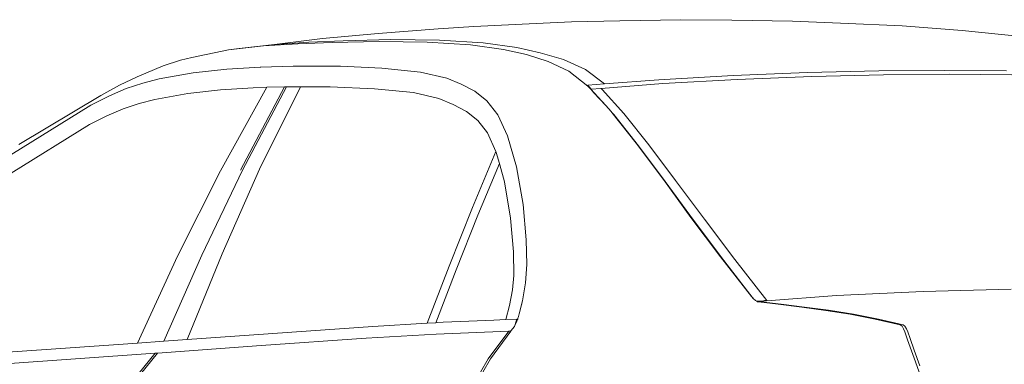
# Model space of a CAD drawing. Header units: inches. Extents: x 1987 to 3775, y 142 to 1299.
# Tile 38 of 50: x 2991 to 3049, y 1252 to 1272. Entities that reach past the tile are written whole.
import ezdxf

# ---------------------------------------------------------------- set-up
doc = ezdxf.new("R2010")
doc.units = ezdxf.units.IN
doc.header["$MEASUREMENT"] = 0
doc.layers.add('CAR', color=173, linetype='Continuous', lineweight=13)

# ---------------------------------------------------------------- blocks, each defined once
blk = doc.blocks.new('A$C50574290')
at = {"layer": 'CAR'}
for p, q in [((37.513, 60.212), (41.081, 60.272)), ((41.081, 60.272), (44.079, 60.292)), ((47.67, 60.23), (44.079, 60.292)), ((27.518, 59.665), (31.053, 59.924)), ((31.053, 59.924), (34.677, 60.091)), ((34.677, 60.091), (37.513, 60.212)), ((50.527, 60.165), (47.67, 60.23)), ((52.6, 60.075), (50.527, 60.165)), ((52.6, 60.075), (56.262, 59.898)), ((58.363, 59.749), (56.262, 59.898)), ((58.363, 59.749), (61.901, 59.49)), ((24.242, 59.33), (27.518, 59.665)), ((61.152, 59.118), (58.291, 59.085)), ((63.951, 59.046), (61.152, 59.118)), ((61.901, 59.49), (65.168, 59.178)), ((65.168, 59.178), (67.998, 58.84)), ((53.741, 58.661), (52.354, 58.347)), ((53.173, 58.236), (54.522, 58.546)), ((55.708, 58.935), (53.741, 58.661)), ((54.522, 58.546), (56.467, 58.823)), ((58.291, 59.085), (55.708, 58.935)), ((56.467, 58.823), (59.01, 58.979)), ((59.01, 58.979), (61.83, 59.018)), ((61.83, 59.018), (64.611, 58.949)), ((65.969, 58.962), (63.951, 59.046)), ((64.611, 58.949), (66.626, 58.867)), ((67.998, 58.84), (65.969, 58.962)), ((66.626, 58.867), (68.648, 58.751)), ((70.07, 58.597), (67.998, 58.84)), ((68.648, 58.751), (70.713, 58.514)), ((70.07, 58.597), (70.713, 58.514)), ((52.354, 58.347), (50.988, 57.946)), ((51.887, 57.843), (53.173, 58.236)), ((70.713, 58.514), (72.861, 58.068)), ((72.861, 58.068), (73.531, 57.911)), ((50.988, 57.946), (49.696, 57.356)), ((50.675, 57.262), (51.887, 57.843)), ((61.688, 57.451), (59.404, 57.213)), ((64.106, 57.559), (61.688, 57.451)), ((64.106, 57.559), (64.263, 57.566)), ((64.263, 57.566), (64.276, 57.566)), ((64.276, 57.566), (64.292, 57.566)), ((66.899, 57.568), (64.292, 57.566)), ((68.802, 57.508), (66.899, 57.568)), ((68.831, 57.508), (68.802, 57.508)), ((70.8, 57.385), (68.831, 57.508)), ((72.782, 57.164), (70.8, 57.385)), ((73.531, 57.911), (74.557, 57.584)), ((76.082, 56.94), (74.557, 57.584)), ((28.295, 57.085), (24.609, 57.053)), ((24.917, 57.282), (28.581, 57.314)), ((32.164, 57.053), (28.295, 57.085)), ((28.581, 57.314), (32.43, 57.282)), ((36.375, 56.953), (32.164, 57.053)), ((32.43, 57.282), (36.634, 57.182)), ((40.758, 56.781), (36.375, 56.953)), ((36.634, 57.182), (41.01, 57.01)), ((41.01, 57.01), (45.38, 56.762)), ((49.696, 57.356), (48.579, 56.512)), ((49.549, 56.386), (50.675, 57.262)), ((57.855, 56.853), (57.005, 56.506)), ((59.404, 57.213), (57.855, 56.853)), ((74.777, 56.807), (72.782, 57.164)), ((75.742, 56.561), (74.777, 56.807)), ((76.082, 56.94), (77.116, 56.436)), ((45.143, 56.534), (40.758, 56.781)), ((48.774, 56.251), (45.143, 56.534)), ((45.38, 56.762), (48.579, 56.512)), ((48.579, 56.512), (49.561, 56.435)), ((48.774, 56.251), (48.708, 56.179)), ((49.361, 56.206), (48.798, 56.249)), ((49.489, 56.32), (49.359, 56.178)), ((49.361, 56.196), (49.379, 56.217)), ((49.361, 56.206), (49.372, 56.217)), ((49.372, 56.217), (49.462, 56.321)), ((49.379, 56.217), (49.372, 56.217)), ((49.462, 56.321), (49.481, 56.343)), ((49.489, 56.32), (49.462, 56.321)), ((49.481, 56.343), (49.52, 56.389)), ((49.509, 56.342), (49.489, 56.32)), ((49.549, 56.386), (49.509, 56.342)), ((49.52, 56.389), (49.538, 56.409)), ((49.52, 56.389), (49.549, 56.386)), ((49.538, 56.409), (49.561, 56.435)), ((49.561, 56.435), (49.56, 56.407)), ((57.005, 56.506), (56.204, 56.084)), ((59.825, 56.001), (62.107, 56.232)), ((62.107, 56.232), (64.728, 56.348)), ((64.728, 56.348), (66.46, 56.351)), ((66.46, 56.351), (67.299, 56.352)), ((66.46, 56.351), (68.877, 51.499)), ((67.299, 56.352), (67.299, 56.353)), ((67.299, 56.352), (67.345, 56.352)), ((67.299, 56.352), (69.888, 51.44)), ((67.345, 56.352), (67.385, 56.35)), ((67.385, 56.35), (67.404, 56.35)), ((67.404, 56.35), (70.006, 51.436)), ((67.404, 56.35), (68.439, 56.317)), ((68.439, 56.317), (71.174, 51.408)), ((68.439, 56.317), (69.249, 56.291)), ((69.249, 56.291), (71.175, 56.166)), ((76.718, 56.236), (75.742, 56.561)), ((77.708, 55.821), (76.718, 56.236)), ((77.116, 56.436), (78.227, 55.84)), ((48.708, 56.179), (47.44, 54.771)), ((48.5, 55.236), (49.184, 55.999)), ((49.195, 55.998), (48.5, 55.236)), ((49.184, 55.999), (49.356, 56.19)), ((49.359, 56.178), (49.195, 55.998)), ((49.359, 56.178), (49.361, 56.196)), ((49.361, 56.196), (49.361, 56.206)), ((56.204, 56.084), (55.491, 55.512)), ((57.474, 55.309), (58.317, 55.659)), ((58.317, 55.659), (59.825, 56.001)), ((71.175, 56.166), (73.102, 55.948)), ((73.102, 55.948), (75.036, 55.6)), ((78.807, 55.268), (77.708, 55.821)), ((78.227, 55.84), (83.046, 52.96)), ((48.5, 55.236), (48.187, 54.893)), ((55.491, 55.512), (54.852, 54.691)), ((56.7, 54.895), (57.474, 55.309)), ((75.036, 55.6), (75.956, 55.363)), ((75.956, 55.363), (76.903, 55.044)), ((83.52, 52.35), (78.807, 55.268)), ((47.44, 54.771), (45.971, 52.935)), ((46.579, 52.88), (48.036, 54.718)), ((48.145, 54.84), (46.707, 53.029)), ((48.036, 54.718), (48.145, 54.84)), ((48.187, 54.893), (48.145, 54.84)), ((54.852, 54.691), (54.281, 53.455)), ((56.033, 54.362), (56.7, 54.895)), ((76.903, 55.044), (77.856, 54.645)), ((77.856, 54.645), (78.878, 54.132)), ((55.46, 53.63), (56.033, 54.362)), ((78.878, 54.132), (83.498, 51.266)), ((54.281, 53.455), (53.754, 51.643)), ((54.97, 52.54), (55.46, 53.63)), ((45.971, 52.935), (44.388, 50.838)), ((45.012, 50.782), (46.579, 52.88)), ((46.707, 53.029), (45.111, 50.884)), ((54.764, 51.831), (54.945, 52.486)), ((54.945, 52.486), (54.97, 52.54)), ((56.338, 49.246), (54.97, 52.54)), ((53.754, 51.643), (53.361, 49.418)), ((54.467, 50.759), (54.745, 51.763)), ((54.745, 51.763), (54.764, 51.831)), ((54.764, 51.831), (56.021, 48.799)), ((68.877, 51.499), (71.085, 46.528)), ((69.888, 51.44), (72.281, 46.449)), ((71.174, 51.408), (73.706, 46.377)), ((44.388, 50.838), (42.699, 48.561)), ((43.339, 48.503), (45.012, 50.782)), ((45.111, 50.884), (43.485, 48.664)), ((54.107, 48.625), (54.467, 50.759)), ((53.361, 49.418), (53.179, 47.35)), ((56.021, 48.799), (57.301, 45.588)), ((57.708, 45.794), (56.338, 49.246)), ((42.699, 48.561), (40.909, 46.181)), ((41.561, 46.123), (43.339, 48.503)), ((43.485, 48.664), (41.754, 46.346)), ((53.94, 46.645), (54.107, 48.625)), ((53.179, 47.35), (53.146, 45.889)), ((53.91, 45.252), (53.94, 46.645)), ((71.085, 46.528), (73.127, 41.478)), ((72.281, 46.449), (74.504, 41.382)), ((73.706, 46.377), (76.057, 41.273)), ((40.909, 46.181), (39.024, 43.779)), ((39.821, 43.899), (41.561, 46.123)), ((41.754, 46.346), (39.918, 44.01)), ((53.146, 45.889), (53.224, 44.806)), ((59.003, 42.437), (57.708, 45.794)), ((53.992, 44.412), (53.91, 45.252)), ((57.301, 45.588), (58.493, 42.468)), ((53.224, 44.806), (53.4, 43.748)), ((29.815, 44.296), (24.65, 44.435)), ((34.924, 44.065), (29.815, 44.296)), ((39.028, 43.757), (34.924, 44.065)), ((54.164, 43.488), (53.992, 44.412)), ((36.809, 43.392), (38.187, 43.561)), ((38.349, 43.56), (36.971, 43.389)), ((38.187, 43.561), (39.514, 43.721)), ((39.514, 43.695), (38.349, 43.56)), ((39.024, 43.779), (39.106, 43.772)), ((39.028, 43.757), (39.024, 43.779)), ((39.029, 43.749), (39.028, 43.757)), ((39.091, 43.753), (39.058, 43.755)), ((39.153, 43.748), (39.091, 43.753)), ((39.106, 43.772), (39.167, 43.766)), ((39.153, 43.748), (39.167, 43.766)), ((39.21, 43.744), (39.153, 43.748)), ((39.167, 43.766), (39.223, 43.761)), ((39.223, 43.761), (39.21, 43.744)), ((39.514, 43.721), (39.21, 43.744)), ((39.223, 43.761), (39.616, 43.727)), ((39.514, 43.695), (39.514, 43.721)), ((39.573, 43.702), (39.514, 43.695)), ((39.616, 43.727), (39.573, 43.702)), ((39.689, 43.769), (39.616, 43.727)), ((39.821, 43.899), (39.689, 43.769)), ((39.827, 43.905), (39.821, 43.899)), ((39.918, 44.01), (39.827, 43.905)), ((53.4, 43.748), (53.589, 42.992)), ((53.452, 43.515), (53.444, 43.549)), ((53.589, 42.992), (53.452, 43.515)), ((54.38, 42.649), (54.164, 43.488)), ((32.459, 42.686), (33.93, 42.968)), ((34.112, 42.965), (32.646, 42.685)), ((33.93, 42.968), (35.395, 43.2)), ((35.557, 43.196), (34.112, 42.965)), ((35.395, 43.2), (36.809, 43.392)), ((36.971, 43.389), (35.557, 43.196)), ((53.628, 42.843), (53.589, 42.992)), ((30.893, 42.261), (30.998, 42.341)), ((30.998, 42.341), (32.459, 42.686)), ((31.166, 42.341), (31.065, 42.262)), ((32.646, 42.685), (31.166, 42.341)), ((53.687, 42.674), (53.628, 42.843)), ((53.658, 42.674), (53.687, 42.673)), ((53.687, 42.673), (53.729, 42.674)), ((53.688, 42.672), (53.687, 42.673)), ((53.701, 42.636), (53.688, 42.672)), ((53.701, 42.636), (53.745, 42.629)), ((53.727, 42.569), (53.701, 42.636)), ((53.769, 42.561), (53.727, 42.569)), ((53.766, 42.466), (53.727, 42.569)), ((54.38, 42.649), (53.729, 42.674)), ((53.729, 42.674), (53.731, 42.67)), ((53.731, 42.67), (53.745, 42.629)), ((53.745, 42.629), (53.769, 42.561)), ((53.863, 42.268), (53.766, 42.466)), ((53.769, 42.561), (53.88, 42.246)), ((55.083, 42.622), (54.38, 42.649)), ((56.564, 42.562), (55.083, 42.622)), ((58.072, 42.495), (56.564, 42.562)), ((58.39, 42.475), (58.072, 42.495)), ((58.493, 42.468), (58.39, 42.475)), ((59.003, 42.437), (58.493, 42.468)), ((62.2, 42.239), (59.003, 42.437)), ((30.591, 41.548), (30.724, 41.933)), ((30.724, 41.933), (30.798, 42.109)), ((30.891, 41.928), (30.743, 41.461)), ((30.798, 42.109), (30.893, 42.261)), ((30.973, 42.117), (30.891, 41.928)), ((31.065, 42.262), (30.973, 42.117)), ((53.88, 42.246), (53.863, 42.268)), ((54.087, 41.985), (53.88, 42.246)), ((54.087, 41.985), (54.093, 41.978)), ((54.093, 41.978), (54.211, 41.977)), ((54.093, 41.978), (55.289, 40.35)), ((54.211, 41.977), (55.414, 40.342)), ((58.476, 41.801), (54.211, 41.977)), ((62.595, 41.568), (58.476, 41.801)), ((62.2, 42.239), (73.127, 41.478)), ((30.743, 41.461), (30.278, 40.168)), ((30.348, 40.85), (30.591, 41.548)), ((68.788, 41.129), (62.595, 41.568)), ((73.127, 41.478), (74.504, 41.382)), ((74.504, 41.382), (76.056, 41.273)), ((76.057, 41.273), (76.056, 41.273)), ((88.069, 40.421), (76.057, 41.273)), ((30.022, 39.941), (30.348, 40.85)), ((74.891, 40.68), (68.788, 41.129)), ((74.892, 40.679), (74.891, 40.68)), ((74.892, 40.679), (75.021, 40.679)), ((76.224, 39.036), (74.892, 40.679)), ((75.021, 40.679), (76.348, 39.032)), ((75.021, 40.679), (84.129, 40.037)), ((30.278, 40.168), (30.057, 39.56)), ((56.194, 38.78), (55.289, 40.35)), ((55.414, 40.342), (56.318, 38.772))]:
    blk.add_line(p, q, dxfattribs=at)

msp = doc.modelspace()

# ---------------------------------------------------------------- block references
at = {"layer": 'CAR', "xscale": -1}
msp.add_blockref('A$C50574290', (3074.205, 1212.071), dxfattribs=at)

doc.saveas('drawing.dxf')
